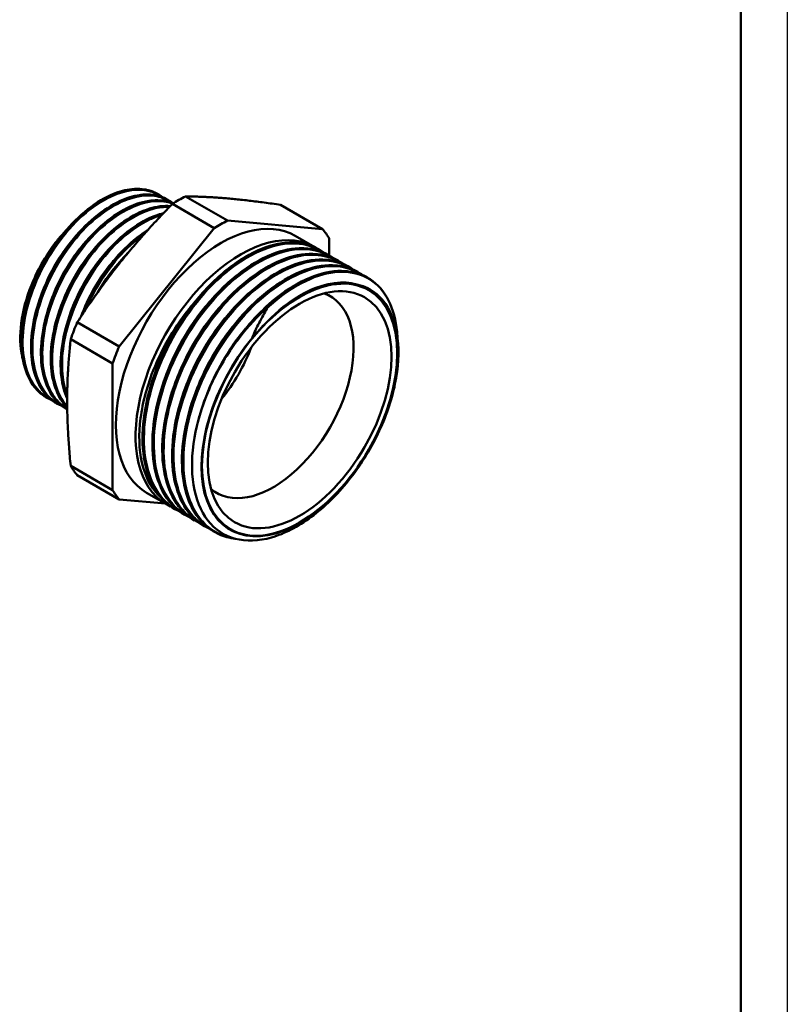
# Model space of a CAD drawing. Header units: millimetres. Extents: x -410 to 1139, y -69 to 356.
# Tile 8 of 18: x 127 to 210, y 62 to 169. Entities that reach past the tile are written whole.
import ezdxf

# ---------------------------------------------------------------- set-up
doc = ezdxf.new("R2010")
doc.units = ezdxf.units.MM
for name, color, linetype, lineweight in [('Видимые тонкие (ГОСТ)', 7, 'Continuous', 35), ('Видимый контур (ГОСТ)', 7, 'Continuous', 50), ('Кромка (ГОСТ)', 7, 'Continuous', 50)]:
    doc.layers.add(name, color=color, linetype=linetype, lineweight=lineweight)

# ---------------------------------------------------------------- blocks, each defined once
blk = doc.blocks.new('Рамки ГОСТ_ граница 297x210')
at = {"layer": 'Кромка (ГОСТ)', "lineweight": 25}
blk.add_line((210, 297), (210, 0), dxfattribs=at)
at = {"layer": 'Кромка (ГОСТ)'}
blk.add_line((205, 5), (205, 292), dxfattribs=at)

msp = doc.modelspace()

# ---------------------------------------------------------------- linework, layer by layer
at = {"layer": 'Видимые тонкие (ГОСТ)'}
for points, knots in [([(142.465, 149.464), (142.212, 149.637), (141.94, 149.78), (141.652, 149.89), (140.087, 150.486), (138.032, 150.105), (135.983, 148.831), (133.935, 147.557), (131.909, 145.402), (130.395, 142.87), (128.882, 140.338), (127.892, 137.451), (127.67, 134.884), (127.449, 132.317), (127.996, 130.093), (129.193, 128.73), (129.585, 128.284), (130.046, 127.931), (130.561, 127.676)], [8.5979477, 8.5979477, 8.5979477, 8.5979477, 8.7296369, 8.7296369, 8.7296369, 9.443214, 9.443214, 9.443214, 10.156576, 10.156576, 10.156576, 10.8697276, 10.8697276, 10.8697276, 11.5826734, 11.5826734, 11.5826734, 11.816373, 11.816373, 11.816373, 11.816373]), ([(143.524, 148.847), (143.018, 149.194), (142.438, 149.42), (141.801, 149.511), (140.079, 149.756), (137.952, 149.008), (135.931, 147.439), (133.91, 145.871), (132.011, 143.493), (130.692, 140.862), (129.372, 138.23), (128.643, 135.367), (128.684, 132.938), (128.725, 130.511), (129.537, 128.539), (130.938, 127.48), (131.153, 127.318), (131.381, 127.178), (131.62, 127.059)], [14.881138, 14.881138, 14.881138, 14.881138, 15.1444772, 15.1444772, 15.1444772, 15.8562852, 15.8562852, 15.8562852, 16.5679196, 16.5679196, 16.5679196, 17.2793849, 17.2793849, 17.2793849, 17.9906858, 17.9906858, 17.9906858, 18.0995583, 18.0995583, 18.0995583, 18.0995583]), ([(143.738, 148.67), (143.15, 148.891), (142.496, 148.981), (141.795, 148.931), (139.922, 148.796), (137.735, 147.651), (135.767, 145.765), (133.8, 143.881), (132.069, 141.272), (130.994, 138.554), (129.921, 135.837), (129.513, 133.036), (129.878, 130.809), (130.194, 128.875), (131.091, 127.388), (132.398, 126.601)], [21.3010478, 21.3010478, 21.3010478, 21.3010478, 21.568782, 21.568782, 21.568782, 22.2854749, 22.2854749, 22.2854749, 23.001622, 23.001622, 23.001622, 23.7172426, 23.7172426, 23.7172426, 24.3387959, 24.3387959, 24.3387959, 24.3387959]), ([(143.395, 148.324), (142.843, 148.343), (142.258, 148.272), (141.653, 148.108), (139.684, 147.575), (137.515, 146.065), (135.666, 143.927), (133.819, 141.79), (132.308, 139.045), (131.499, 136.332), (130.69, 133.621), (130.589, 130.965), (131.229, 128.984), (131.497, 128.154), (131.895, 127.445), (132.398, 126.88)], [27.7819438, 27.7819438, 27.7819438, 27.7819438, 28.0009845, 28.0009845, 28.0009845, 28.7134537, 28.7134537, 28.7134537, 29.4255474, 29.4255474, 29.4255474, 30.1372839, 30.1372839, 30.1372839, 30.4354184, 30.4354184, 30.4354184, 30.4354184]), ([(142.551, 147.446), (142.149, 147.329), (141.74, 147.173), (141.326, 146.978), (139.288, 146.017), (137.174, 144.121), (135.495, 141.732), (133.817, 139.346), (132.588, 136.488), (132.106, 133.829), (131.713, 131.662), (131.819, 129.641), (132.396, 128.076)], [34.3036811, 34.3036811, 34.3036811, 34.3036811, 34.4485295, 34.4485295, 34.4485295, 35.1624734, 35.1624734, 35.1624734, 35.8755534, 35.8755534, 35.8755534, 36.4566013, 36.4566013, 36.4566013, 36.4566013]), ([(134.092, 146.046), (132.879, 144.855), (131.76, 143.378), (130.87, 141.764), (130.095, 140.358), (129.498, 138.855), (129.12, 137.384)], [9.73283289, 9.73283289, 9.73283289, 9.73283289, 10.21496277, 10.21496277, 10.21496277, 10.63507614, 10.63507614, 10.63507614, 10.63507614]), ([(135.152, 145.437), (135.127, 145.413), (135.102, 145.388), (135.078, 145.364), (133.256, 143.557), (131.675, 141.08), (130.729, 138.531), (130.511, 137.945), (130.328, 137.356), (130.18, 136.772)], [16.01601819, 16.01601819, 16.01601819, 16.01601819, 16.02582568, 16.02582568, 16.02582568, 16.75138708, 16.75138708, 16.75138708, 16.91826145, 16.91826145, 16.91826145, 16.91826145]), ([(136.215, 144.818), (135.439, 144.061), (134.702, 143.187), (134.041, 142.23), (132.763, 140.382), (131.778, 138.239), (131.24, 136.157)], [22.2992035, 22.2992035, 22.2992035, 22.2992035, 22.6070146, 22.6070146, 22.6070146, 23.20144675, 23.20144675, 23.20144675, 23.20144675]), ([(140.552, 145.267), (138.737, 143.949), (136.989, 141.979), (135.65, 139.714), (135.212, 138.973), (134.819, 138.202), (134.476, 137.418)], [40.94527141, 40.94527141, 40.94527141, 40.94527141, 41.58098185, 41.58098185, 41.58098185, 41.78912203, 41.78912203, 41.78912203, 41.78912203]), ([(144.289, 115.702), (143.735, 115.996), (143.232, 116.382), (142.792, 116.857), (141.331, 118.438), (140.587, 120.996), (140.708, 123.998), (140.831, 127.022), (141.831, 130.478), (143.489, 133.639), (145.142, 136.792), (147.439, 139.63), (149.885, 141.56), (152.327, 143.486), (154.902, 144.495), (157.063, 144.379), (158.04, 144.327), (158.93, 144.045), (159.697, 143.557)], [32.1818733, 32.1818733, 32.1818733, 32.1818733, 32.3824622, 32.3824622, 32.3824622, 33.0503782, 33.0503782, 33.0503782, 33.7230301, 33.7230301, 33.7230301, 34.3939703, 34.3939703, 34.3939703, 35.0634496, 35.0634496, 35.0634496, 35.3663559, 35.3663559, 35.3663559, 35.3663559]), ([(137.276, 144.209), (135.841, 142.799), (134.54, 140.982), (133.589, 139.025), (133.035, 137.888), (132.603, 136.707), (132.307, 135.546)], [28.58238881, 28.58238881, 28.58238881, 28.58238881, 29.15296743, 29.15296743, 29.15296743, 29.48463206, 29.48463206, 29.48463206, 29.48463206]), ([(138.337, 143.595), (137.958, 143.225), (137.587, 142.827), (137.231, 142.403), (135.793, 140.694), (134.59, 138.586), (133.827, 136.449)], [34.86557411, 34.86557411, 34.86557411, 34.86557411, 35.01618319, 35.01618319, 35.01618319, 35.62391043, 35.62391043, 35.62391043, 35.62391043]), ([(145.352, 115.09), (144.188, 115.715), (143.253, 116.747), (142.638, 118.116), (141.664, 120.283), (141.497, 123.281), (142.165, 126.489), (142.865, 129.848), (144.478, 133.414), (146.627, 136.377), (148.694, 139.226), (151.241, 141.5), (153.719, 142.721), (156.194, 143.94), (158.584, 144.1), (160.376, 143.173), (160.508, 143.105), (160.637, 143.031), (160.762, 142.951)], [25.898688, 25.898688, 25.898688, 25.898688, 26.320808, 26.320808, 26.320808, 26.9888235, 26.9888235, 26.9888235, 27.6885819, 27.6885819, 27.6885819, 28.3615476, 28.3615476, 28.3615476, 29.0336048, 29.0336048, 29.0336048, 29.0831706, 29.0831706, 29.0831706, 29.0831706]), ([(146.41, 114.471), (146.388, 114.482), (146.366, 114.494), (146.345, 114.506), (144.505, 115.521), (143.283, 117.61), (142.93, 120.337), (142.577, 123.062), (143.093, 126.406), (144.362, 129.668), (145.63, 132.928), (147.641, 136.086), (149.963, 138.48), (152.284, 140.872), (154.901, 142.487), (157.255, 142.988), (158.987, 143.357), (160.569, 143.122), (161.822, 142.334)], [19.6155027, 19.6155027, 19.6155027, 19.6155027, 19.6234647, 19.6234647, 19.6234647, 20.2948347, 20.2948347, 20.2948347, 20.9658, 20.9658, 20.9658, 21.6363761, 21.6363761, 21.6363761, 22.3065786, 22.3065786, 22.3065786, 22.7999853, 22.7999853, 22.7999853, 22.7999853]), ([(147.475, 113.864), (146.801, 114.222), (146.203, 114.715), (145.703, 115.337), (144.331, 117.04), (143.698, 119.695), (143.928, 122.751), (144.159, 125.806), (145.251, 129.242), (146.968, 132.346), (148.685, 135.448), (151.015, 138.197), (153.464, 140.023), (155.913, 141.849), (158.464, 142.74), (160.576, 142.514), (161.425, 142.423), (162.202, 142.152), (162.882, 141.718)], [13.3323174, 13.3323174, 13.3323174, 13.3323174, 13.5761162, 13.5761162, 13.5761162, 14.2443061, 14.2443061, 14.2443061, 14.9123631, 14.9123631, 14.9123631, 15.580291, 15.580291, 15.580291, 16.2480936, 16.2480936, 16.2480936, 16.5168, 16.5168, 16.5168, 16.5168]), ([(150.23, 112.66), (150.146, 112.675), (150.064, 112.692), (149.982, 112.71), (147.874, 113.183), (146.267, 114.768), (145.491, 117.138), (144.715, 119.507), (144.774, 122.645), (145.648, 125.898), (146.522, 129.149), (148.205, 132.494), (150.335, 135.234), (152.465, 137.973), (155.027, 140.091), (157.477, 141.146), (159.926, 142.201), (162.247, 142.189), (163.944, 141.115), (163.945, 141.114), (163.947, 141.113), (163.948, 141.112)], [6.8601038, 6.8601038, 6.8601038, 6.8601038, 6.8860839, 6.8860839, 6.8860839, 7.5558094, 7.5558094, 7.5558094, 8.2253642, 8.2253642, 8.2253642, 8.8947523, 8.8947523, 8.8947523, 9.5639773, 9.5639773, 9.5639773, 10.2330431, 10.2330431, 10.2330431, 10.2336163, 10.2336163, 10.2336163, 10.2336163]), ([(153.96, 137.436), (156.344, 139.653), (158.959, 141.03), (161.247, 141.28), (163.535, 141.531), (165.479, 140.655), (166.664, 138.841), (167.421, 137.682), (167.864, 136.145), (167.968, 134.382)], [2.8639315, 2.8639315, 2.8639315, 2.8639315, 3.5347618, 3.5347618, 3.5347618, 4.2053984, 4.2053984, 4.2053984, 4.6340469, 4.6340469, 4.6340469, 4.6340469]), ([(152.311, 134.215), (154.377, 136.798), (156.848, 138.751), (159.178, 139.654), (161.017, 140.366), (162.757, 140.421), (164.164, 139.836)], [2.6357048, 2.6357048, 2.6357048, 2.6357048, 3.3177612, 3.3177612, 3.3177612, 3.8560213, 3.8560213, 3.8560213, 3.8560213]), ([(142.34, 128.046), (143.098, 130.965), (144.548, 133.979), (146.411, 136.508), (147.147, 137.509), (147.947, 138.431), (148.781, 139.251)], [33.34489791, 33.34489791, 33.34489791, 33.34489791, 33.98516074, 33.98516074, 33.98516074, 34.23849446, 34.23849446, 34.23849446, 34.23849446]), ([(143.403, 127.433), (143.53, 127.924), (143.675, 128.418), (143.84, 128.913), (144.878, 132.027), (146.665, 135.127), (148.808, 137.551), (149.145, 137.932), (149.49, 138.296), (149.842, 138.642)], [27.0617126, 27.0617126, 27.0617126, 27.0617126, 27.16949201, 27.16949201, 27.16949201, 27.84849524, 27.84849524, 27.84849524, 27.95530915, 27.95530915, 27.95530915, 27.95530915]), ([(144.469, 126.821), (144.779, 128.026), (145.203, 129.247), (145.732, 130.444), (146.991, 133.294), (148.834, 135.987), (150.904, 138.03)], [20.77852729, 20.77852729, 20.77852729, 20.77852729, 21.04284212, 21.04284212, 21.04284212, 21.67212384, 21.67212384, 21.67212384, 21.67212384]), ([(141.282, 128.658), (141.873, 130.928), (142.87, 133.257), (144.168, 135.368), (144.563, 136.01), (144.984, 136.631), (145.427, 137.226)], [39.62808321, 39.62808321, 39.62808321, 39.62808321, 40.12585621, 40.12585621, 40.12585621, 40.27725216, 40.27725216, 40.27725216, 40.27725216]), ([(145.53, 126.207), (145.989, 127.976), (146.693, 129.781), (147.6, 131.49), (148.782, 133.718), (150.304, 135.771), (151.967, 137.415)], [14.49534199, 14.49534199, 14.49534199, 14.49534199, 14.88331817, 14.88331817, 14.88331817, 15.38893854, 15.38893854, 15.38893854, 15.38893854]), ([(146.598, 125.627), (147.258, 128.146), (148.423, 130.735), (149.933, 133.018), (150.863, 134.425), (151.922, 135.71), (153.043, 136.813)], [8.21463012, 8.21463012, 8.21463012, 8.21463012, 8.76685671, 8.76685671, 8.76685671, 9.10715403, 9.10715403, 9.10715403, 9.10715403])]:
    msp.add_open_spline(points, degree=3, knots=knots, dxfattribs=at)
for points in [[(131.492, 144.936), (129.913, 142.909), (128.674, 140.412), (128.054, 137.997)], [(157.414, 138.625), (159.012, 139.583), (160.608, 140.089), (162.039, 140.116)]]:
    msp.add_open_spline(points, degree=3, dxfattribs=at)
at = {"layer": 'Видимый контур (ГОСТ)'}
for p, q in [((143.238, 149.121), (143.227, 149.127)), ((143.727, 148.667), (148.247, 146.058)), ((145.147, 149.487), (149.667, 146.878)), ((155.394, 148.572), (159.914, 145.962)), ((159.914, 145.962), (149.667, 146.878)), ((148.247, 146.058), (138, 133.31)), ((156.957, 145.241), (159.078, 144.016)), ((160.624, 143.123), (160.624, 144.952)), ((159.464, 143.794), (159.475, 143.787)), ((160.526, 143.181), (160.537, 143.174)), ((161.588, 142.568), (161.598, 142.561)), ((162.649, 141.955), (162.66, 141.948)), ((163.711, 141.342), (163.722, 141.335)), ((164.773, 140.729), (164.784, 140.722)), ((133.48, 135.92), (138, 133.31)), ((132.77, 134.09), (137.29, 131.48)), ((137.29, 131.48), (137.29, 117.817)), ((130.207, 127.776), (130.196, 127.783)), ((131.268, 127.163), (131.258, 127.17)), ((132.33, 126.55), (132.319, 126.557)), ((132.77, 120.427), (137.29, 117.817)), ((133.48, 119.417), (138, 116.807)), ((138, 116.807), (142.976, 116.363)), ((140.957, 117.528), (143.078, 116.304)), ((143.995, 115.774), (144.006, 115.768)), ((145.057, 115.161), (145.068, 115.155)), ((146.118, 114.548), (146.129, 114.542)), ((147.18, 113.935), (147.191, 113.929)), ((148.242, 113.322), (148.253, 113.316))]:
    msp.add_line(p, q, dxfattribs=at)
for centre, major_axis, start_param, end_param in [((135.935, 138.903), (6.25, 10.825), 0.0535387, 0.1175181), ((144.437, 133.994), (-9.25, -16.021), 3.872677, 3.9813046), ((148.957, 131.385), (8, 13.856), 0, 3.1415927), ((148.957, 131.385), (-9.25, -16.021), 3.872677, 3.9813046), ((151.078, 130.16), (-8, -13.856), 3.1172129, 6.3399152), ((148.957, 131.385), (9.25, 16.021), 5.9670721, 6.0756997), ((141.886, 135.467), (-6.25, -10.825), 4.2665784, 4.7039079), ((157.442, 126.486), (-7.478, -12.952), 4.4333388, 9.7092509), ((154.596, 128.129), (-6.125, -10.609), 6.1859311, 9.5220321), ((144.437, 133.994), (-9.25, -16.021), 4.9198746, 5.0285022), ((157.016, 126.732), (8, 13.856), 1.374437, 1.4384165), ((148.957, 131.385), (-9.25, -16.021), 4.9198746, 5.0285022), ((144.714, 133.834), (6.125, 10.609), 4.4484011, 4.9763769), ((144.437, 133.994), (-9.25, -16.021), 5.9670721, 6.0756997), ((148.957, 131.385), (-9.25, -16.021), 5.9670721, 6.0756997)]:
    msp.add_ellipse(centre, major_axis=major_axis, ratio=0.5773503, start_param=start_param, end_param=end_param, dxfattribs=at)
for major_axis in [(-7.444, -12.893), (7.444, 12.893), (7, 12.124)]:
    msp.add_ellipse((157.442, 126.486), major_axis=major_axis, ratio=0.5773503, dxfattribs=at)
for points, knots in [([(141.409, 150.077), (139.801, 150.603), (137.717, 150.144), (135.66, 148.801), (133.603, 147.459), (131.59, 145.245), (130.104, 142.676), (128.619, 140.108), (127.675, 137.207), (127.503, 134.65), (127.33, 132.095), (127.932, 129.905), (129.175, 128.592), (129.48, 128.27), (129.823, 128.001), (130.198, 127.787)], [2.4737126, 2.4737126, 2.4737126, 2.4737126, 3.18637, 3.18637, 3.18637, 3.8988094, 3.8988094, 3.8988094, 4.6110356, 4.6110356, 4.6110356, 5.3230531, 5.3230531, 5.3230531, 5.4977871, 5.4977871, 5.4977871, 5.4977871]), ([(130.439, 127.652), (130.336, 127.703), (130.236, 127.758), (130.138, 127.817), (128.635, 128.722), (127.69, 130.565), (127.515, 132.92), (127.339, 135.287), (127.942, 138.152), (129.172, 140.843), (130.396, 143.521), (132.231, 146.005), (134.237, 147.717), (136.246, 149.431), (138.409, 150.358), (140.208, 150.284), (140.796, 150.26), (141.345, 150.132), (141.842, 149.906)], [-11.8165523, -11.8165523, -11.8165523, -11.8165523, -11.7701538, -11.7701538, -11.7701538, -11.0602675, -11.0602675, -11.0602675, -10.3467557, -10.3467557, -10.3467557, -9.6364595, -9.6364595, -9.6364595, -8.9252408, -8.9252408, -8.9252408, -8.6929184, -8.6929184, -8.6929184, -8.6929184]), ([(129.972, 127.921), (129.302, 128.364), (128.739, 128.999), (127.915, 130.546), (127.64, 131.472), (127.389, 133.521), (127.416, 134.672), (127.766, 137.045), (128.095, 138.297), (129.009, 140.742), (129.604, 141.965), (130.98, 144.231), (131.777, 145.303), (133.473, 147.165), (134.392, 147.98), (136.235, 149.253), (137.182, 149.729), (138.796, 150.224), (139.493, 150.325), (140.142, 150.3)], [0, 0, 0, 0, 0.3974198, 0.3974198, 0.7902116, 0.7902116, 1.1887526, 1.1887526, 1.5881605, 1.5881605, 1.9868977, 1.9868977, 2.3852155, 2.3852155, 2.783634, 2.783634, 3.182661, 3.182661, 3.4973527, 3.4973527, 3.4973527, 3.4973527]), ([(131.502, 127.04), (130.18, 127.709), (129.222, 129.038), (128.8, 130.823), (128.299, 132.946), (128.559, 135.695), (129.509, 138.428), (130.458, 141.157), (132.088, 143.848), (134.005, 145.872), (135.919, 147.893), (138.104, 149.232), (140.037, 149.58), (141.331, 149.813), (142.503, 149.601), (143.436, 148.99)], [-18.0997376, -18.0997376, -18.0997376, -18.0997376, -17.5002234, -17.5002234, -17.5002234, -16.7875622, -16.7875622, -16.7875622, -16.0757456, -16.0757456, -16.0757456, -15.3646997, -15.3646997, -15.3646997, -14.8888582, -14.8888582, -14.8888582, -14.8888582]), ([(131.033, 127.308), (130.363, 127.751), (129.8, 128.386), (128.977, 129.933), (128.701, 130.859), (128.451, 132.908), (128.477, 134.059), (128.828, 136.432), (129.157, 137.684), (130.07, 140.129), (130.665, 141.352), (132.041, 143.618), (132.839, 144.69), (134.535, 146.552), (135.453, 147.367), (137.296, 148.64), (138.244, 149.116), (139.502, 149.502), (139.853, 149.582), (140.37, 149.656), (140.541, 149.673), (140.795, 149.687), (140.879, 149.69), (141.213, 149.693), (141.458, 149.678), (142.166, 149.578), (142.612, 149.442), (143.018, 149.239)], [0, 0, 0, 0, 0.3974198, 0.3974198, 0.7902116, 0.7902116, 1.1887526, 1.1887526, 1.5881605, 1.5881605, 1.9868977, 1.9868977, 2.3852155, 2.3852155, 2.783634, 2.783634, 3.182661, 3.182661, 3.3399654, 3.3399654, 3.4195729, 3.4195729, 3.4594164, 3.4594164, 3.5790713, 3.5790713, 3.8158749, 3.8158749, 3.8158749, 3.8158749]), ([(143.223, 149.121), (142.736, 149.405), (142.19, 149.585), (141.597, 149.651), (139.845, 149.847), (137.7, 149.045), (135.675, 147.43), (133.65, 145.814), (131.762, 143.398), (130.463, 140.743), (129.164, 138.089), (128.465, 135.217), (128.54, 132.798), (128.615, 130.378), (129.463, 128.43), (130.894, 127.404), (131.011, 127.32), (131.133, 127.242), (131.258, 127.17)], [8.6393798, 8.6393798, 8.6393798, 8.6393798, 8.8801725, 8.8801725, 8.8801725, 9.5910349, 9.5910349, 9.5910349, 10.3017208, 10.3017208, 10.3017208, 11.0122347, 11.0122347, 11.0122347, 11.7225812, 11.7225812, 11.7225812, 11.7809725, 11.7809725, 11.7809725, 11.7809725]), ([(143.833, 148.73), (143.128, 149.026), (142.323, 149.132), (141.455, 149.029), (139.543, 148.801), (137.342, 147.563), (135.385, 145.604), (133.429, 143.645), (131.734, 140.983), (130.712, 138.244), (129.691, 135.507), (129.352, 132.717), (129.783, 130.53), (130.145, 128.699), (131.044, 127.303), (132.321, 126.559)], [14.9942301, 14.9942301, 14.9942301, 14.9942301, 15.3192611, 15.3192611, 15.3192611, 16.0352777, 16.0352777, 16.0352777, 16.7507358, 16.7507358, 16.7507358, 17.4656549, 17.4656549, 17.4656549, 18.0641578, 18.0641578, 18.0641578, 18.0641578]), ([(132.403, 126.518), (131.473, 127.036), (130.73, 127.884), (130.253, 129.006), (129.465, 130.857), (129.404, 133.439), (130.075, 136.149), (130.745, 138.857), (132.141, 141.672), (133.926, 143.937), (135.709, 146.201), (137.865, 147.897), (139.878, 148.632), (141.337, 149.165), (142.712, 149.191), (143.833, 148.732)], [-24.3579469, -24.3579469, -24.3579469, -24.3579469, -23.9270444, -23.9270444, -23.9270444, -23.2157529, -23.2157529, -23.2157529, -22.5048311, -22.5048311, -22.5048311, -21.7942609, -21.7942609, -21.7942609, -21.2793285, -21.2793285, -21.2793285, -21.2793285]), ([(132.095, 126.695), (131.425, 127.138), (130.862, 127.773), (130.038, 129.32), (129.763, 130.246), (129.513, 132.295), (129.539, 133.446), (129.89, 135.819), (130.219, 137.071), (131.132, 139.516), (131.727, 140.739), (133.103, 143.005), (133.901, 144.077), (135.596, 145.939), (136.515, 146.754), (138.358, 148.027), (139.305, 148.503), (141.112, 149.057), (141.993, 149.143), (143.154, 148.973), (143.507, 148.876), (143.837, 148.737)], [0, 0, 0, 0, 0.3974198, 0.3974198, 0.7902116, 0.7902116, 1.1887526, 1.1887526, 1.5881605, 1.5881605, 1.9868977, 1.9868977, 2.3852155, 2.3852155, 2.783634, 2.783634, 3.182661, 3.182661, 3.5822065, 3.5822065, 3.7680207, 3.7680207, 3.7680207, 3.7680207]), ([(132.397, 126.723), (132.199, 126.927), (132.017, 127.152), (131.851, 127.398), (130.794, 128.966), (130.429, 131.362), (130.833, 134.021), (131.236, 136.678), (132.404, 139.576), (134.048, 142.031), (135.692, 144.485), (137.797, 146.477), (139.857, 147.541), (141.135, 148.201), (142.388, 148.5), (143.502, 148.432)], [-30.4604639, -30.4604639, -30.4604639, -30.4604639, -30.3483695, -30.3483695, -30.3483695, -29.6329114, -29.6329114, -29.6329114, -28.9179923, -28.9179923, -28.9179923, -28.2035929, -28.2035929, -28.2035929, -27.7601849, -27.7601849, -27.7601849, -27.7601849]), ([(143.506, 148.438), (142.83, 148.485), (142.102, 148.395), (141.346, 148.165), (139.352, 147.558), (137.178, 145.975), (135.345, 143.783), (133.512, 141.593), (132.035, 138.813), (131.27, 136.091), (130.506, 133.37), (130.46, 130.73), (131.153, 128.785), (131.446, 127.963), (131.87, 127.269), (132.4, 126.722)], [21.4748881, 21.4748881, 21.4748881, 21.4748881, 21.7449232, 21.7449232, 21.7449232, 22.4566028, 22.4566028, 22.4566028, 23.1678943, 23.1678943, 23.1678943, 23.8788161, 23.8788161, 23.8788161, 24.1793391, 24.1793391, 24.1793391, 24.1793391]), ([(132.396, 126.714), (132.054, 127.065), (131.755, 127.477), (131.1, 128.707), (130.825, 129.634), (130.574, 131.682), (130.601, 132.833), (130.951, 135.206), (131.28, 136.458), (132.194, 138.903), (132.789, 140.126), (134.165, 142.392), (134.963, 143.464), (136.658, 145.326), (137.577, 146.141), (139.42, 147.415), (140.367, 147.89), (142.049, 148.406), (142.812, 148.503), (143.515, 148.451)], [0.1615416, 0.1615416, 0.1615416, 0.1615416, 0.3974198, 0.3974198, 0.7902116, 0.7902116, 1.1887526, 1.1887526, 1.5881605, 1.5881605, 1.9868977, 1.9868977, 2.3852155, 2.3852155, 2.783634, 2.783634, 3.182661, 3.182661, 3.5271813, 3.5271813, 3.5271813, 3.5271813]), ([(142.737, 147.64), (142.235, 147.514), (141.72, 147.327), (141.199, 147.079), (139.148, 146.102), (137.025, 144.185), (135.341, 141.778), (133.659, 139.373), (132.429, 136.499), (131.952, 133.827), (131.535, 131.496), (131.695, 129.336), (132.392, 127.728)], [27.9885701, 27.9885701, 27.9885701, 27.9885701, 28.1698432, 28.1698432, 28.1698432, 28.8834239, 28.8834239, 28.8834239, 29.596085, 29.596085, 29.596085, 30.217874, 30.217874, 30.217874, 30.217874]), ([(132.391, 127.693), (132.08, 128.383), (131.867, 129.178), (131.636, 131.069), (131.663, 132.22), (132.013, 134.593), (132.342, 135.845), (133.255, 138.29), (133.85, 139.513), (135.226, 141.779), (136.024, 142.851), (137.72, 144.714), (138.638, 145.528), (140.482, 146.802), (141.429, 147.277), (142.476, 147.598), (142.621, 147.638), (142.765, 147.673)], [0.4581012, 0.4581012, 0.4581012, 0.4581012, 0.7902116, 0.7902116, 1.1887526, 1.1887526, 1.5881605, 1.5881605, 1.9868977, 1.9868977, 2.3852155, 2.3852155, 2.783634, 2.783634, 3.182661, 3.182661, 3.2468249, 3.2468249, 3.2468249, 3.2468249]), ([(132.397, 127.75), (131.932, 128.829), (131.7, 130.147), (131.734, 131.607), (131.791, 134.1), (132.62, 136.988), (134.018, 139.599), (135.415, 142.208), (137.368, 144.519), (139.409, 145.994), (140.521, 146.796), (141.653, 147.348), (142.725, 147.625)], [-36.4978802, -36.4978802, -36.4978802, -36.4978802, -36.0819264, -36.0819264, -36.0819264, -35.3714125, -35.3714125, -35.3714125, -34.661066, -34.661066, -34.661066, -34.274423, -34.274423, -34.274423, -34.274423]), ([(133.902, 136.565), (134.353, 137.75), (134.933, 138.934), (136.288, 141.166), (137.086, 142.238), (138.781, 144.101), (139.7, 144.915), (140.77, 145.654), (140.919, 145.753), (141.069, 145.847)], [1.6000909, 1.6000909, 1.6000909, 1.6000909, 1.9868977, 1.9868977, 2.3852155, 2.3852155, 2.783634, 2.783634, 2.8480258, 2.8480258, 2.8480258, 2.8480258]), ([(140.971, 145.738), (140.938, 145.716), (140.905, 145.694), (140.871, 145.672), (138.823, 144.308), (136.827, 142.085), (135.359, 139.517), (134.852, 138.63), (134.41, 137.705), (134.041, 136.769)], [34.60201544, 34.60201544, 34.60201544, 34.60201544, 34.61349345, 34.61349345, 34.61349345, 35.32337969, 35.32337969, 35.32337969, 35.56860802, 35.56860802, 35.56860802, 35.56860802]), ([(134.071, 136.818), (134.183, 137.102), (134.303, 137.384), (134.429, 137.665), (135.64, 140.355), (137.469, 142.859), (139.476, 144.593), (139.958, 145.008), (140.449, 145.379), (140.941, 145.701)], [-41.84692342, -41.84692342, -41.84692342, -41.84692342, -41.77261162, -41.77261162, -41.77261162, -41.06059413, -41.06059413, -41.06059413, -40.88981258, -40.88981258, -40.88981258, -40.88981258]), ([(131.114, 144.476), (130.711, 143.945), (130.33, 143.385), (129.517, 142.045), (129.107, 141.255), (128.155, 139.076), (127.733, 137.677), (127.289, 134.974), (127.275, 133.697), (127.503, 132.375), (127.542, 132.186), (127.588, 132.002)], [-5.1627566, -5.1627566, -5.1627566, -5.1627566, -4.9581809, -4.9581809, -4.6912863, -4.6912863, -4.2367504, -4.2367504, -3.7789703, -3.7789703, -3.7001865, -3.7001865, -3.7001865, -3.7001865]), ([(144.301, 115.611), (142.677, 116.43), (141.489, 118.037), (140.932, 120.196), (140.286, 122.705), (140.496, 125.942), (141.51, 129.231), (142.522, 132.511), (144.327, 135.82), (146.538, 138.468), (148.745, 141.11), (151.341, 143.076), (153.776, 143.959), (156.047, 144.782), (158.164, 144.658), (159.736, 143.626)], [32.1659497, 32.1659497, 32.1659497, 32.1659497, 32.7439456, 32.7439456, 32.7439456, 33.4152983, 33.4152983, 33.4152983, 34.0850135, 34.0850135, 34.0850135, 34.7533397, 34.7533397, 34.7533397, 35.3768291, 35.3768291, 35.3768291, 35.3768291]), ([(159.46, 143.787), (158.429, 144.38), (157.192, 144.619), (155.837, 144.465), (153.541, 144.205), (150.919, 142.82), (148.53, 140.595), (146.142, 138.371), (144.003, 135.323), (142.568, 132.085), (141.134, 128.848), (140.415, 125.442), (140.568, 122.578), (140.722, 119.714), (141.747, 117.409), (143.438, 116.142), (143.616, 116.008), (143.803, 115.886), (143.995, 115.775)], [-41.6261027, -41.6261027, -41.6261027, -41.6261027, -41.2311429, -41.2311429, -41.2311429, -40.5619065, -40.5619065, -40.5619065, -39.8928469, -39.8928469, -39.8928469, -39.2239604, -39.2239604, -39.2239604, -38.5552431, -38.5552431, -38.5552431, -38.48451, -38.48451, -38.48451, -38.48451]), ([(143.711, 115.95), (142.859, 116.512), (142.144, 117.324), (141.101, 119.302), (140.755, 120.487), (140.449, 123.107), (140.49, 124.577), (140.952, 127.607), (141.38, 129.206), (142.561, 132.328), (143.328, 133.89), (145.101, 136.783), (146.127, 138.152), (148.308, 140.529), (149.489, 141.567), (151.856, 143.19), (153.072, 143.795), (155.388, 144.498), (156.518, 144.605), (158.123, 144.368), (158.683, 144.195), (159.194, 143.939)], [0, 0, 0, 0, 0.5106856, 0.5106856, 1.0148057, 1.0148057, 1.5248775, 1.5248775, 2.035781, 2.035781, 2.5460032, 2.5460032, 3.0558091, 3.0558091, 3.5657193, 3.5657193, 4.0762361, 4.0762361, 4.5872607, 4.5872607, 4.8850395, 4.8850395, 4.8850395, 4.8850395]), ([(160.524, 143.178), (160.189, 143.373), (159.831, 143.531), (159.453, 143.647), (157.496, 144.248), (155.014, 143.744), (152.533, 142.236), (150.053, 140.728), (147.591, 138.226), (145.669, 135.247), (143.748, 132.269), (142.379, 128.834), (141.856, 125.655), (141.334, 122.477), (141.661, 119.575), (142.777, 117.55), (143.35, 116.511), (144.129, 115.707), (145.061, 115.168)], [-35.3429174, -35.3429174, -35.3429174, -35.3429174, -35.2140626, -35.2140626, -35.2140626, -34.5462812, -34.5462812, -34.5462812, -33.8786425, -33.8786425, -33.8786425, -33.2111429, -33.2111429, -33.2111429, -32.5437786, -32.5437786, -32.5437786, -32.2013247, -32.2013247, -32.2013247, -32.2013247]), ([(144.773, 115.337), (143.921, 115.899), (143.205, 116.711), (142.163, 118.689), (141.817, 119.874), (141.511, 122.494), (141.552, 123.964), (142.014, 126.994), (142.442, 128.593), (143.623, 131.715), (144.39, 133.277), (146.162, 136.17), (147.189, 137.539), (149.369, 139.916), (150.55, 140.954), (152.918, 142.577), (154.134, 143.182), (156.45, 143.885), (157.579, 143.992), (159.185, 143.755), (159.744, 143.582), (160.256, 143.326)], [0, 0, 0, 0, 0.5106856, 0.5106856, 1.0148057, 1.0148057, 1.5248775, 1.5248775, 2.035781, 2.035781, 2.5460032, 2.5460032, 3.0558091, 3.0558091, 3.5657193, 3.5657193, 4.0762361, 4.0762361, 4.5872607, 4.5872607, 4.8850395, 4.8850395, 4.8850395, 4.8850395]), ([(145.363, 115), (145.009, 115.175), (144.676, 115.386), (144.366, 115.635), (142.716, 116.956), (141.739, 119.302), (141.63, 122.186), (141.518, 125.163), (142.333, 128.695), (143.887, 132.005), (145.403, 135.235), (147.611, 138.232), (150.035, 140.367), (152.456, 142.5), (155.077, 143.758), (157.337, 143.882), (158.64, 143.954), (159.818, 143.647), (160.793, 143.005)], [25.8827644, 25.8827644, 25.8827644, 25.8827644, 26.0080931, 26.0080931, 26.0080931, 26.6752475, 26.6752475, 26.6752475, 27.363715, 27.363715, 27.363715, 28.0356492, 28.0356492, 28.0356492, 28.706693, 28.706693, 28.706693, 29.0936438, 29.0936438, 29.0936438, 29.0936438]), ([(161.587, 142.566), (160.084, 143.426), (158.138, 143.515), (156.051, 142.796), (153.613, 141.957), (150.999, 140.019), (148.769, 137.389), (146.541, 134.76), (144.71, 131.456), (143.672, 128.169), (142.634, 124.884), (142.395, 121.637), (143.012, 119.108), (143.522, 117.017), (144.615, 115.427), (146.12, 114.55)], [-29.059732, -29.059732, -29.059732, -29.059732, -28.4850333, -28.4850333, -28.4850333, -27.813729, -27.813729, -27.813729, -27.1428554, -27.1428554, -27.1428554, -26.472397, -26.472397, -26.472397, -25.9181394, -25.9181394, -25.9181394, -25.9181394]), ([(146.427, 114.391), (145.329, 114.942), (144.423, 115.844), (143.787, 117.047), (142.695, 119.113), (142.404, 122.054), (142.966, 125.256), (143.528, 128.457), (144.939, 131.898), (146.894, 134.862), (148.849, 137.824), (151.334, 140.289), (153.82, 141.745), (156.305, 143.2), (158.775, 143.637), (160.704, 142.969), (161.114, 142.827), (161.5, 142.635), (161.857, 142.397)], [19.5995791, 19.5995791, 19.5995791, 19.5995791, 19.9900914, 19.9900914, 19.9900914, 20.6601504, 20.6601504, 20.6601504, 21.3298257, 21.3298257, 21.3298257, 21.9991325, 21.9991325, 21.9991325, 22.6680864, 22.6680864, 22.6680864, 22.8104585, 22.8104585, 22.8104585, 22.8104585]), ([(145.835, 114.724), (144.982, 115.286), (144.267, 116.098), (143.224, 118.076), (142.878, 119.261), (142.573, 121.881), (142.614, 123.351), (143.076, 126.382), (143.504, 127.98), (144.684, 131.102), (145.452, 132.664), (147.224, 135.558), (148.251, 136.926), (150.431, 139.303), (151.612, 140.341), (153.979, 141.964), (155.195, 142.569), (157.511, 143.272), (158.641, 143.379), (160.247, 143.142), (160.806, 142.969), (161.317, 142.713)], [0, 0, 0, 0, 0.5106856, 0.5106856, 1.0148057, 1.0148057, 1.5248775, 1.5248775, 2.035781, 2.035781, 2.5460032, 2.5460032, 3.0558091, 3.0558091, 3.5657193, 3.5657193, 4.0762361, 4.0762361, 4.5872607, 4.5872607, 4.8850395, 4.8850395, 4.8850395, 4.8850395]), ([(147.486, 113.772), (145.793, 114.624), (144.577, 116.337), (144.05, 118.633), (143.467, 121.176), (143.735, 124.419), (144.789, 127.689), (145.843, 130.958), (147.676, 134.233), (149.899, 136.836), (152.235, 139.572), (154.984, 141.542), (157.509, 142.302), (159.573, 142.922), (161.474, 142.731), (162.92, 141.785)], [13.3163938, 13.3163938, 13.3163938, 13.3163938, 13.9187097, 13.9187097, 13.9187097, 14.5859424, 14.5859424, 14.5859424, 15.2530473, 15.2530473, 15.2530473, 15.9542248, 15.9542248, 15.9542248, 16.5272732, 16.5272732, 16.5272732, 16.5272732]), ([(146.896, 114.111), (146.044, 114.674), (145.329, 115.485), (144.286, 117.463), (143.94, 118.648), (143.634, 121.268), (143.675, 122.738), (144.138, 125.769), (144.565, 127.367), (145.746, 130.489), (146.514, 132.051), (148.286, 134.945), (149.313, 136.313), (151.493, 138.69), (152.674, 139.728), (155.041, 141.351), (156.257, 141.956), (158.573, 142.659), (159.703, 142.766), (161.308, 142.529), (161.868, 142.356), (162.379, 142.1)], [0, 0, 0, 0, 0.5106856, 0.5106856, 1.0148057, 1.0148057, 1.5248775, 1.5248775, 2.035781, 2.035781, 2.5460032, 2.5460032, 3.0558091, 3.0558091, 3.5657193, 3.5657193, 4.0762361, 4.0762361, 4.5872607, 4.5872607, 4.8850395, 4.8850395, 4.8850395, 4.8850395]), ([(162.645, 141.948), (161.813, 142.429), (160.847, 142.679), (159.79, 142.673), (157.578, 142.66), (154.981, 141.522), (152.55, 139.493), (150.121, 137.465), (147.874, 134.559), (146.286, 131.378), (144.7, 128.198), (143.783, 124.764), (143.735, 121.788), (143.687, 118.813), (144.507, 116.316), (146.033, 114.811), (146.382, 114.468), (146.766, 114.177), (147.182, 113.939)], [-22.7765467, -22.7765467, -22.7765467, -22.7765467, -22.4574922, -22.4574922, -22.4574922, -21.7895059, -21.7895059, -21.7895059, -21.1218119, -21.1218119, -21.1218119, -20.4543952, -20.4543952, -20.4543952, -19.7872409, -19.7872409, -19.7872409, -19.6349541, -19.6349541, -19.6349541, -19.6349541]), ([(163.71, 141.34), (163.438, 141.498), (163.152, 141.631), (162.853, 141.737), (160.932, 142.418), (158.467, 141.996), (155.983, 140.554), (153.501, 139.114), (151.017, 136.666), (149.057, 133.718), (147.099, 130.772), (145.678, 127.346), (145.099, 124.149), (144.52, 120.959), (144.784, 118.019), (145.843, 115.936), (146.426, 114.789), (147.248, 113.907), (148.246, 113.329)], [-16.4933614, -16.4933614, -16.4933614, -16.4933614, -16.3891463, -16.3891463, -16.3891463, -15.7204247, -15.7204247, -15.7204247, -15.0523427, -15.0523427, -15.0523427, -14.3848399, -14.3848399, -14.3848399, -13.7185427, -13.7185427, -13.7185427, -13.3517688, -13.3517688, -13.3517688, -13.3517688]), ([(147.958, 113.498), (147.106, 114.061), (146.39, 114.872), (145.348, 116.85), (145.002, 118.035), (144.696, 120.655), (144.737, 122.125), (145.199, 125.156), (145.627, 126.754), (146.808, 129.876), (147.575, 131.438), (149.348, 134.332), (150.374, 135.7), (152.555, 138.077), (153.735, 139.115), (156.103, 140.738), (157.319, 141.343), (159.635, 142.046), (160.765, 142.153), (162.37, 141.916), (162.929, 141.743), (163.441, 141.487)], [0, 0, 0, 0, 0.5106856, 0.5106856, 1.0148057, 1.0148057, 1.5248775, 1.5248775, 2.035781, 2.035781, 2.5460032, 2.5460032, 3.0558091, 3.0558091, 3.5657193, 3.5657193, 4.0762361, 4.0762361, 4.5872607, 4.5872607, 4.8850395, 4.8850395, 4.8850395, 4.8850395]), ([(148.549, 113.163), (147.97, 113.45), (147.445, 113.835), (146.986, 114.313), (145.493, 115.872), (144.717, 118.42), (144.813, 121.427), (144.91, 124.434), (145.878, 127.88), (147.506, 131.049), (149.134, 134.217), (151.411, 137.087), (153.853, 139.063), (156.294, 141.039), (158.884, 142.108), (161.073, 142.052), (162.159, 142.024), (163.143, 141.719), (163.979, 141.167)], [7.0332085, 7.0332085, 7.0332085, 7.0332085, 7.238528, 7.238528, 7.238528, 7.9072452, 7.9072452, 7.9072452, 8.575797, 8.575797, 8.575797, 9.2441872, 9.2441872, 9.2441872, 9.9124196, 9.9124196, 9.9124196, 10.2440879, 10.2440879, 10.2440879, 10.2440879]), ([(146.458, 125.115), (146.863, 126.697), (147.466, 128.327), (148.955, 131.406), (149.854, 132.895), (151.842, 135.58), (152.955, 136.81), (155.252, 138.861), (156.464, 139.707), (158.838, 140.916), (160.028, 141.294), (162.238, 141.533), (163.286, 141.399), (164.298, 140.972), (164.401, 140.925), (164.503, 140.874)], [0, 0, 0, 0, 0.5193139, 0.5193139, 1.0289725, 1.0289725, 1.5387712, 1.5387712, 2.0489108, 2.0489108, 2.559779, 2.559779, 3.0702235, 3.0702235, 3.1293842, 3.1293842, 3.1293842, 3.1293842]), ([(164.771, 140.725), (163.447, 141.482), (161.783, 141.649), (159.977, 141.181), (157.591, 140.563), (154.972, 138.838), (152.677, 136.365), (151.772, 135.389), (150.917, 134.302), (150.142, 133.139)], [-10.2101761, -10.2101761, -10.2101761, -10.2101761, -9.7040351, -9.7040351, -9.7040351, -9.0354712, -9.0354712, -9.0354712, -8.7717596, -8.7717596, -8.7717596, -8.7717596]), ([(150.73, 133.965), (152.793, 136.821), (155.337, 139.107), (157.817, 140.347), (160.297, 141.586), (162.698, 141.772), (164.507, 140.871), (164.693, 140.778), (164.872, 140.675), (165.044, 140.56)], [2.5525538, 2.5525538, 2.5525538, 2.5525538, 3.2225363, 3.2225363, 3.2225363, 3.8923265, 3.8923265, 3.8923265, 3.9609026, 3.9609026, 3.9609026, 3.9609026]), ([(162.521, 140.129), (162.038, 140.137), (161.39, 140.103), (159.558, 139.685), (158.49, 139.25), (157.414, 138.625)], [0.02781941, 0.02781941, 0.02781941, 0.02781941, 0.2388831, 0.2388831, 0.51122896, 0.51122896, 0.51122896, 0.51122896]), ([(165.044, 140.561), (165.861, 140.022), (166.541, 139.235), (167.515, 137.305), (167.827, 136.144), (167.963, 134.678), (167.977, 134.486), (167.986, 134.291)], [0, 0, 0, 0, 0.5095697, 0.5095697, 1.0130469, 1.0130469, 1.0873803, 1.0873803, 1.0873803, 1.0873803]), ([(162.881, 140.108), (163.668, 140.038), (164.392, 139.815), (165.679, 139.073), (166.235, 138.555), (167.377, 136.925), (167.822, 135.66), (168.178, 132.699), (168.083, 131.028), (167.357, 127.497), (166.729, 125.669), (165.014, 122.096), (163.941, 120.386), (161.481, 117.311), (160.117, 115.978), (157.271, 113.871), (155.817, 113.121), (153.006, 112.313), (151.678, 112.267), (149.322, 112.895), (148.319, 113.568), (146.775, 115.556), (146.251, 116.855), (145.757, 119.92), (145.794, 121.658), (146.111, 123.5)], [-6.8407095, -6.8407095, -6.8407095, -6.8407095, -6.4503831, -6.4503831, -6.0585999, -6.0585999, -5.4673308, -5.4673308, -4.8728182, -4.8728182, -4.2750627, -4.2750627, -3.6740644, -3.6740644, -3.0698239, -3.0698239, -2.4623414, -2.4623414, -1.8516175, -1.8516175, -1.2376523, -1.2376523, -0.6204464, -0.6204464, 0, 0, 0, 0]), ([(157.414, 138.625), (156.337, 138), (155.27, 137.196), (153.442, 135.49), (152.795, 134.771), (152.313, 134.204)], [0, 0, 0, 0, 0.45668264, 0.45668264, 0.81078657, 0.81078657, 0.81078657, 0.81078657]), ([(142.525, 116.992), (141.638, 117.785), (140.978, 118.895), (140.195, 121.62), (140.074, 123.206), (140.391, 126.639), (140.819, 128.451), (141.957, 131.504), (142.528, 132.729), (143.858, 135.08), (144.608, 136.196), (145.427, 137.226)], [0.6203333, 0.6203333, 0.6203333, 0.6203333, 1.2300196, 1.2300196, 1.834778, 1.834778, 2.4327, 2.4327, 2.8398588, 2.8398588, 3.243748, 3.243748, 3.243748, 3.243748]), ([(150.73, 133.965), (152.017, 135.698), (153.123, 136.731), (153.71, 137.26), (153.86, 137.384), (153.935, 137.435), (153.947, 137.443), (153.957, 137.447), (153.959, 137.448), (153.961, 137.448), (153.962, 137.448), (153.963, 137.448), (153.963, 137.448), (153.964, 137.448), (153.964, 137.448), (153.964, 137.447), (153.964, 137.447), (153.964, 137.447), (153.964, 137.446), (153.964, 137.445), (153.964, 137.445), (153.963, 137.442), (153.962, 137.439), (153.96, 137.436)], [-0.097142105, -0.097142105, -0.097142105, -0.097142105, -0.037318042, -0.037318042, -0.007428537, -0.007428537, -0.003261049, -0.003261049, -0.002306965, -0.002306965, -0.001971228, -0.001971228, -0.001803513, -0.001803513, -0.001682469, -0.001682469, -0.001557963, -0.001557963, -0.001383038, -0.001383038, -0.001081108, -0.001081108, 0, 0, 0, 0]), ([(153.96, 137.436), (153.649, 136.924), (153.352, 136.394), (152.801, 135.317), (152.547, 134.772), (152.311, 134.215)], [-0.36958808, -0.36958808, -0.36958808, -0.36958808, -0.18218014, -0.18218014, 0, 0, 0, 0]), ([(152.311, 134.215), (152.31, 134.212), (152.309, 134.209), (152.309, 134.206), (152.309, 134.206), (152.309, 134.205), (152.309, 134.204), (152.309, 134.204), (152.309, 134.204), (152.31, 134.203), (152.31, 134.203), (152.311, 134.203), (152.311, 134.203), (152.312, 134.203), (152.313, 134.203), (152.313, 134.204)], [-0.848937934, -0.848937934, -0.848937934, -0.848937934, -0.835267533, -0.835267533, -0.831221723, -0.831221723, -0.829060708, -0.829060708, -0.82738708, -0.82738708, -0.825576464, -0.825576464, -0.822875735, -0.822875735, -0.818217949, -0.818217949, -0.818217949, -0.818217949]), ([(146.111, 123.5), (146.385, 125.087), (146.871, 126.728), (148.236, 130.015), (149.115, 131.637), (150.142, 133.139)], [-1.0836502, -1.0836502, -1.0836502, -1.0836502, -0.5489603, -0.5489603, 0, 0, 0, 0]), ([(150.525, 112.574), (150.444, 112.584), (150.363, 112.595), (149.666, 112.705), (149.082, 112.89), (148.547, 113.158)], [4.54655068, 4.54655068, 4.54655068, 4.54655068, 4.58554996, 4.58554996, 4.88505096, 4.88505096, 4.88505096, 4.88505096])]:
    msp.add_open_spline(points, degree=3, knots=knots, dxfattribs=at)
for points in [[(141.409, 150.077), (140.951, 150.229), (140.512, 150.287), (140.141, 150.302)], [(142.674, 149.392), (142.418, 149.596), (142.14, 149.768), (141.842, 149.906)], [(143.439, 148.996), (143.542, 148.928), (143.642, 148.855), (143.739, 148.777)], [(131.492, 144.936), (131.647, 145.119), (131.831, 145.331), (132.042, 145.562)], [(131.114, 144.476), (131.238, 144.632), (131.364, 144.785), (131.492, 144.936)], [(159.736, 143.626), (159.819, 143.571), (159.901, 143.513), (159.982, 143.453)], [(160.798, 143.013), (160.881, 142.958), (160.963, 142.9), (161.044, 142.84)], [(161.859, 142.4), (161.943, 142.345), (162.025, 142.287), (162.105, 142.227)], [(162.921, 141.787), (163.005, 141.732), (163.087, 141.674), (163.167, 141.614)], [(163.983, 141.174), (164.066, 141.119), (164.148, 141.061), (164.229, 141.001)], [(162.521, 140.129), (162.642, 140.125), (162.762, 140.118), (162.881, 140.108)], [(145.427, 137.226), (145.651, 137.508), (145.92, 137.838), (146.233, 138.197)], [(130.754, 127.509), (130.647, 127.553), (130.542, 127.6), (130.439, 127.651)], [(131.815, 126.896), (131.708, 126.94), (131.604, 126.987), (131.501, 127.038)], [(144.548, 115.493), (144.464, 115.53), (144.381, 115.569), (144.3, 115.61)], [(145.61, 114.88), (145.526, 114.917), (145.443, 114.956), (145.361, 114.997)], [(146.672, 114.267), (146.588, 114.304), (146.505, 114.343), (146.423, 114.384)], [(147.733, 113.654), (147.649, 113.691), (147.567, 113.73), (147.485, 113.771)]]:
    msp.add_open_spline(points, degree=3, dxfattribs=at)
for points in [[(143.727, 148.667), (137.886, 142.707), (133.48, 135.92)], [(155.394, 148.572), (149.554, 149.444), (145.147, 149.487)], [(132.77, 134.09), (132.053, 127.672), (132.77, 120.427)]]:
    msp.add_rational_spline(points, [1.07054689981, 1.20031016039, 1.07054689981], degree=2, dxfattribs=at)

# ---------------------------------------------------------------- block references
msp.add_blockref('Рамки ГОСТ_ граница 297x210', (0, 0))

doc.saveas('drawing.dxf')
